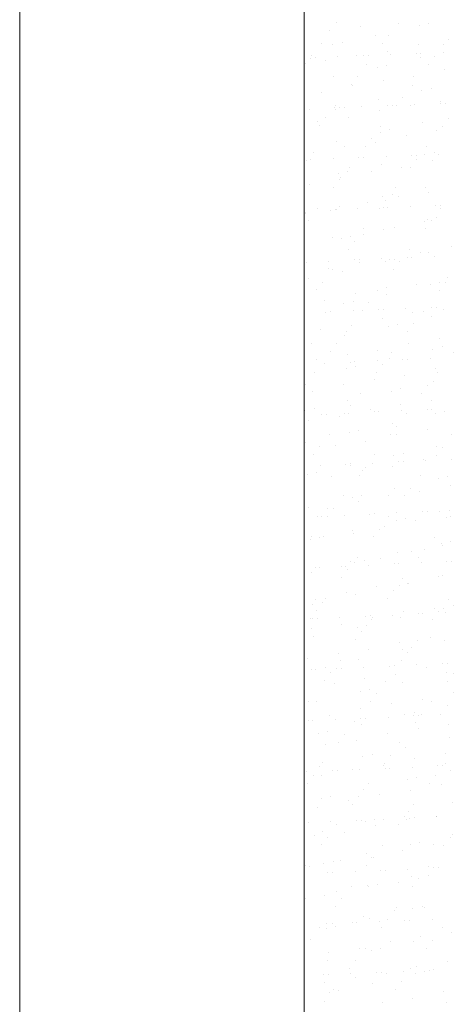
# Model space of a CAD drawing. Header units: millimetres. Extents: x -2274 to 12297, y -16157 to 26321.
# Tile 175 of 256: x -2181 to -2123, y -537 to -405. Entities that reach past the tile are written whole.
import ezdxf

# ---------------------------------------------------------------- set-up
doc = ezdxf.new("R2010")
doc.units = ezdxf.units.MM
doc.layers.add('-ŚCIANY NOŚNE', color=4, linetype='Continuous', lineweight=53)
doc.layers.add('KRESKOWANIE', color=8, linetype='Continuous')

msp = doc.modelspace()

# ---------------------------------------------------------------- linework, layer by layer
at = {"layer": '-ŚCIANY NOŚNE', "color": 253, "lineweight": 13}
for p, q in [((-2181, 301), (-2181, -797)), ((-2143, -274), (-2143, -624)), ((-2143, -624), (-2143, -274))]:
    msp.add_line(p, q, dxfattribs=at)
at = {"layer": 'KRESKOWANIE', "color": 253, "linetype": 'Continuous', "lineweight": 13}
for p, q in [((-2138.61, -405.9), (-2138.61, -405.9)), ((-2135.48, -406.38), (-2135.48, -406.38)), ((-2130.44, -405.97), (-2130.44, -405.97)), ((-2127.62, -406.23), (-2127.62, -406.23)), ((-2126.38, -405.95), (-2126.38, -405.95)), ((-2139.55, -406.86), (-2139.55, -406.86)), ((-2133.45, -407.52), (-2133.45, -407.52)), ((-2131.71, -407.62), (-2131.71, -407.62)), ((-2140.73, -408.66), (-2140.73, -408.66)), ((-2139.16, -408.78), (-2139.16, -408.78)), ((-2137.92, -408.51), (-2137.92, -408.51)), ((-2132.52, -408.68), (-2132.52, -408.68)), ((-2127.77, -408.79), (-2127.77, -408.79)), ((-2124.35, -408.74), (-2124.35, -408.74)), ((-2123.65, -408.05), (-2123.65, -408.05)), ((-2142, -410.31), (-2142, -410.31)), ((-2138.52, -410.43), (-2138.52, -410.43)), ((-2135.98, -410.21), (-2135.98, -410.21)), ((-2135.09, -410.28), (-2135.09, -410.28)), ((-2134.46, -410.25), (-2134.46, -410.25)), ((-2131.9, -409.72), (-2131.9, -409.72)), ((-2131.46, -410.12), (-2131.46, -410.12)), ((-2128.04, -409.97), (-2128.04, -409.97)), ((-2127.4, -409.95), (-2127.4, -409.95)), ((-2125.62, -410.39), (-2125.62, -410.39)), ((-2124.41, -409.82), (-2124.41, -409.82)), ((-2142.81, -411.37), (-2142.81, -411.37)), ((-2142.15, -410.59), (-2142.15, -410.59)), ((-2141.51, -410.56), (-2141.51, -410.56)), ((-2140.09, -410.95), (-2140.09, -410.95)), ((-2134.64, -411.44), (-2134.64, -411.44)), ((-2131.97, -411.55), (-2131.97, -411.55)), ((-2127.5, -410.56), (-2127.5, -410.56)), ((-2126.43, -411.45), (-2126.43, -411.45)), ((-2133.21, -411.83), (-2133.21, -411.83)), ((-2128.33, -413.07), (-2128.33, -413.07)), ((-2124.19, -412.14), (-2124.19, -412.14)), ((-2139.04, -413.12), (-2139.04, -413.12)), ((-2136.72, -414.15), (-2136.72, -414.15)), ((-2136.52, -414.3), (-2136.52, -414.3)), ((-2135.91, -413.09), (-2135.91, -413.09)), ((-2132.41, -413.55), (-2132.41, -413.55)), ((-2128.55, -414.21), (-2128.55, -414.21)), ((-2140.66, -415.23), (-2140.66, -415.23)), ((-2127.26, -414.88), (-2127.26, -414.88)), ((-2126.02, -414.6), (-2126.02, -414.6)), ((-2138.84, -416.91), (-2138.84, -416.91)), ((-2133.09, -416.17), (-2133.09, -416.17)), ((-2131.86, -416.95), (-2131.86, -416.95)), ((-2131.23, -416.92), (-2131.23, -416.92)), ((-2130.63, -416.92), (-2130.63, -416.92)), ((-2129.82, -415.87), (-2129.82, -415.87)), ((-2128.83, -416.9), (-2128.83, -416.9)), ((-2128.23, -416.79), (-2128.23, -416.79)), ((-2124.81, -416.64), (-2124.81, -416.64)), ((-2124.76, -416.42), (-2124.76, -416.42)), ((-2124.17, -416.61), (-2124.17, -416.61)), ((-2142.34, -417.41), (-2142.34, -417.41)), ((-2138.91, -417.26), (-2138.91, -417.26)), ((-2138.79, -417.43), (-2138.79, -417.43)), ((-2138.28, -417.23), (-2138.28, -417.23)), ((-2137.55, -417.16), (-2137.55, -417.16)), ((-2135.29, -417.1), (-2135.29, -417.1)), ((-2132.95, -417.64), (-2132.95, -417.64)), ((-2141.16, -419.06), (-2141.16, -419.06)), ((-2140.92, -419.62), (-2140.92, -419.62)), ((-2140.11, -418.56), (-2140.11, -418.56)), ((-2137.08, -418.58), (-2137.08, -418.58)), ((-2127.14, -419.21), (-2127.14, -419.21)), ((-2123.73, -418.64), (-2123.73, -418.64)), ((-2132.84, -420.48), (-2132.84, -420.48)), ((-2132.75, -419.68), (-2132.75, -419.68)), ((-2131.6, -420.2), (-2131.6, -420.2)), ((-2125.26, -420.25), (-2125.26, -420.25)), ((-2124.54, -419.7), (-2124.54, -419.7)), ((-2138.67, -421.77), (-2138.67, -421.77)), ((-2134.02, -421.34), (-2134.02, -421.34)), ((-2133.51, -421.93), (-2133.51, -421.93)), ((-2129.37, -420.99), (-2129.37, -420.99)), ((-2141.7, -423.15), (-2141.7, -423.15)), ((-2137.59, -422.41), (-2137.59, -422.41)), ((-2134.83, -422.39), (-2134.83, -422.39)), ((-2127.99, -423.59), (-2127.99, -423.59)), ((-2126.89, -423.53), (-2126.89, -423.53)), ((-2126.66, -422.46), (-2126.66, -422.46)), ((-2125.65, -423.25), (-2125.65, -423.25)), ((-2125, -423.46), (-2125, -423.46)), ((-2142.74, -424.23), (-2142.74, -424.23)), ((-2142.1, -424.2), (-2142.1, -424.2)), ((-2139.11, -424.07), (-2139.11, -424.07)), ((-2135.68, -423.92), (-2135.68, -423.92)), ((-2135.05, -423.9), (-2135.05, -423.9)), ((-2132.72, -424.82), (-2132.72, -424.82)), ((-2132.05, -423.77), (-2132.05, -423.77)), ((-2128.63, -423.62), (-2128.63, -423.62)), ((-2127.93, -424.11), (-2127.93, -424.11)), ((-2125.8, -424.34), (-2125.8, -424.34)), ((-2138.43, -426.08), (-2138.43, -426.08)), ((-2137.19, -425.81), (-2137.19, -425.81)), ((-2136.95, -425.16), (-2136.95, -425.16)), ((-2134.01, -425.75), (-2134.01, -425.75)), ((-2129.94, -425.27), (-2129.94, -425.27)), ((-2128.74, -425.17), (-2128.74, -425.17)), ((-2142.26, -427.43), (-2142.26, -427.43)), ((-2138.22, -426.81), (-2138.22, -426.81)), ((-2138.13, -426.5), (-2138.13, -426.5)), ((-2139.03, -427.87), (-2139.03, -427.87)), ((-2131.24, -428.85), (-2131.24, -428.85)), ((-2130.86, -427.93), (-2130.86, -427.93)), ((-2126.77, -427.86), (-2126.77, -427.86)), ((-2126.36, -428.62), (-2126.36, -428.62)), ((-2134.55, -429.85), (-2134.55, -429.85)), ((-2132.48, -429.13), (-2132.48, -429.13)), ((-2132.13, -429.58), (-2132.13, -429.58)), ((-2130.44, -429.1), (-2130.44, -429.1)), ((-2142.93, -431.05), (-2142.93, -431.05)), ((-2142.77, -431.26), (-2142.77, -431.26)), ((-2142.77, -431.41), (-2142.77, -431.41)), ((-2141.15, -430.63), (-2141.15, -430.63)), ((-2139.51, -430.9), (-2139.51, -430.9)), ((-2138.87, -430.87), (-2138.87, -430.87)), ((-2138.69, -430.78), (-2138.69, -430.78)), ((-2138.31, -430.42), (-2138.31, -430.42)), ((-2135.88, -430.74), (-2135.88, -430.74)), ((-2132.94, -430.64), (-2132.94, -430.64)), ((-2132.45, -430.59), (-2132.45, -430.59)), ((-2131.82, -430.56), (-2131.82, -430.56)), ((-2128.82, -430.43), (-2128.82, -430.43)), ((-2125.4, -430.28), (-2125.4, -430.28)), ((-2124.77, -430.71), (-2124.77, -430.71)), ((-2124.76, -430.26), (-2124.76, -430.26)), ((-2142.41, -432.28), (-2142.41, -432.28)), ((-2126.87, -432.45), (-2126.87, -432.45)), ((-2126.53, -432.18), (-2126.53, -432.18)), ((-2126.04, -432.36), (-2126.04, -432.36)), ((-2125.29, -431.9), (-2125.29, -431.9)), ((-2135.06, -433.4), (-2135.06, -433.4)), ((-2132.36, -433.47), (-2132.36, -433.47)), ((-2130.98, -433.19), (-2130.98, -433.19)), ((-2126.85, -433.42), (-2126.85, -433.42)), ((-2139.19, -434.61), (-2139.19, -434.61)), ((-2138.06, -434.73), (-2138.06, -434.73)), ((-2136.82, -434.46), (-2136.82, -434.46)), ((-2136.33, -435.05), (-2136.33, -435.05)), ((-2135.12, -434.13), (-2135.12, -434.13)), ((-2137.14, -436.11), (-2137.14, -436.11)), ((-2128.97, -436.18), (-2128.97, -436.18)), ((-2127.4, -436.54), (-2127.4, -436.54)), ((-2126.41, -436.52), (-2126.41, -436.52)), ((-2123.29, -435.8), (-2123.29, -435.8)), ((-2142.69, -437.85), (-2142.69, -437.85)), ((-2139.7, -437.72), (-2139.7, -437.72)), ((-2136.27, -437.57), (-2136.27, -437.57)), ((-2135.64, -437.54), (-2135.64, -437.54)), ((-2135.62, -437.95), (-2135.62, -437.95)), ((-2132.65, -437.41), (-2132.65, -437.41)), ((-2132.11, -437.78), (-2132.11, -437.78)), ((-2131.54, -437.47), (-2131.54, -437.47)), ((-2130.87, -437.5), (-2130.87, -437.5)), ((-2130.24, -437.83), (-2130.24, -437.83)), ((-2129.22, -437.26), (-2129.22, -437.26)), ((-2128.59, -437.23), (-2128.59, -437.23)), ((-2125.59, -437.1), (-2125.59, -437.1)), ((-2139.73, -438.7), (-2139.73, -438.7)), ((-2139.26, -438.87), (-2139.26, -438.87)), ((-2137.94, -439.07), (-2137.94, -439.07)), ((-2131.05, -438.89), (-2131.05, -438.89)), ((-2142.4, -440.06), (-2142.4, -440.06)), ((-2140.52, -440.53), (-2140.52, -440.53)), ((-2124.92, -440.55), (-2124.92, -440.55)), ((-2124.15, -440.61), (-2124.15, -440.61)), ((-2123.83, -439.89), (-2123.83, -439.89)), ((-2141.34, -441.58), (-2141.34, -441.58)), ((-2133.17, -441.65), (-2133.17, -441.65)), ((-2132.05, -441.3), (-2132.05, -441.3)), ((-2127.97, -440.82), (-2127.97, -440.82)), ((-2126.16, -440.83), (-2126.16, -440.83)), ((-2124.96, -441.67), (-2124.96, -441.67)), ((-2140.3, -442.98), (-2140.3, -442.98)), ((-2136.46, -443.11), (-2136.46, -443.11)), ((-2136.16, -442.05), (-2136.16, -442.05)), ((-2134.44, -443.3), (-2134.44, -443.3)), ((-2131.99, -442.12), (-2131.99, -442.12)), ((-2140.1, -444.54), (-2140.1, -444.54)), ((-2139.46, -444.52), (-2139.46, -444.52)), ((-2137.7, -443.38), (-2137.7, -443.38)), ((-2136.47, -444.38), (-2136.47, -444.38)), ((-2135.25, -444.36), (-2135.25, -444.36)), ((-2133.04, -444.24), (-2133.04, -444.24)), ((-2132.41, -444.21), (-2132.41, -444.21)), ((-2129.41, -444.08), (-2129.41, -444.08)), ((-2127.08, -444.43), (-2127.08, -444.43)), ((-2125.99, -443.93), (-2125.99, -443.93)), ((-2125.35, -443.9), (-2125.35, -443.9)), ((-2124.39, -444.17), (-2124.39, -444.17)), ((-2132.58, -445.39), (-2132.58, -445.39)), ((-2128.47, -444.65), (-2128.47, -444.65)), ((-2126.04, -445.17), (-2126.04, -445.17)), ((-2140.8, -446.81), (-2140.8, -446.81)), ((-2137.37, -447.12), (-2137.37, -447.12)), ((-2136.72, -446.33), (-2136.72, -446.33)), ((-2131.75, -446.43), (-2131.75, -446.43)), ((-2130.51, -446.15), (-2130.51, -446.15)), ((-2129.16, -447.14), (-2129.16, -447.14)), ((-2128.35, -446.08), (-2128.35, -446.08)), ((-2137.58, -447.72), (-2137.58, -447.72)), ((-2124.9, -448), (-2124.9, -448)), ((-2142.04, -448.71), (-2142.04, -448.71)), ((-2139.45, -449.83), (-2139.45, -449.83)), ((-2138.63, -448.77), (-2138.63, -448.77)), ((-2133.15, -449.68), (-2133.15, -449.68)), ((-2131.28, -449.9), (-2131.28, -449.9)), ((-2129.01, -448.74), (-2129.01, -448.74)), ((-2125.8, -449.48), (-2125.8, -449.48)), ((-2124.56, -449.2), (-2124.56, -449.2)), ((-2141.34, -450.9), (-2141.34, -450.9)), ((-2137.23, -450.16), (-2137.23, -450.16)), ((-2136.87, -451.21), (-2136.87, -451.21)), ((-2136.23, -451.18), (-2136.23, -451.18)), ((-2133.24, -451.05), (-2133.24, -451.05)), ((-2131.63, -450.77), (-2131.63, -450.77)), ((-2129.81, -450.9), (-2129.81, -450.9)), ((-2129.18, -450.87), (-2129.18, -450.87)), ((-2126.18, -450.74), (-2126.18, -450.74)), ((-2123.07, -449.91), (-2123.07, -449.91)), ((-2140.29, -451.36), (-2140.29, -451.36)), ((-2137.33, -452.03), (-2137.33, -452.03)), ((-2136.09, -451.76), (-2136.09, -451.76)), ((-2132.55, -451.55), (-2132.55, -451.55)), ((-2125.44, -452.09), (-2125.44, -452.09)), ((-2141.56, -452.59), (-2141.56, -452.59)), ((-2133.65, -453.5), (-2133.65, -453.5)), ((-2133.36, -452.61), (-2133.36, -452.61)), ((-2129.57, -453.02), (-2129.57, -453.02)), ((-2125.68, -453.82), (-2125.68, -453.82)), ((-2125.19, -452.67), (-2125.19, -452.67)), ((-2142.83, -454.24), (-2142.83, -454.24)), ((-2137.76, -454.25), (-2137.76, -454.25)), ((-2131.38, -455.08), (-2131.38, -455.08)), ((-2130.14, -454.81), (-2130.14, -454.81)), ((-2126.46, -454.33), (-2126.46, -454.33)), ((-2141.9, -455.18), (-2141.9, -455.18)), ((-2137.21, -456.37), (-2137.21, -456.37)), ((-2135.48, -455.37), (-2135.48, -455.37)), ((-2127.27, -455.38), (-2127.27, -455.38)), ((-2126, -456.37), (-2126, -456.37)), ((-2142.91, -457.64), (-2142.91, -457.64)), ((-2141.67, -457.36), (-2141.67, -457.36)), ((-2136.74, -457.02), (-2136.74, -457.02)), ((-2134.19, -457.6), (-2134.19, -457.6)), ((-2130.08, -456.85), (-2130.08, -456.85)), ((-2130, -457.72), (-2130, -457.72)), ((-2126.58, -457.57), (-2126.58, -457.57)), ((-2125.94, -457.54), (-2125.94, -457.54)), ((-2142.41, -459.01), (-2142.41, -459.01)), ((-2140.69, -458.19), (-2140.69, -458.19)), ((-2140.05, -458.16), (-2140.05, -458.16)), ((-2138.33, -458.53), (-2138.33, -458.53)), ((-2137.56, -458.08), (-2137.56, -458.08)), ((-2137.06, -458.03), (-2137.06, -458.03)), ((-2133.63, -457.88), (-2133.63, -457.88)), ((-2133, -457.85), (-2133, -457.85)), ((-2129.39, -458.14), (-2129.39, -458.14)), ((-2125.43, -458.13), (-2125.43, -458.13)), ((-2124.19, -457.85), (-2124.19, -457.85)), ((-2135.73, -460.41), (-2135.73, -460.41)), ((-2131.26, -459.42), (-2131.26, -459.42)), ((-2130.66, -459.8), (-2130.66, -459.8)), ((-2126.5, -460.2), (-2126.5, -460.2)), ((-2139.67, -460.84), (-2139.67, -460.84)), ((-2136.97, -460.68), (-2136.97, -460.68)), ((-2131.47, -460.85), (-2131.47, -460.85)), ((-2130.62, -460.94), (-2130.62, -460.94)), ((-2123.3, -460.92), (-2123.3, -460.92)), ((-2142.79, -461.98), (-2142.79, -461.98)), ((-2140.94, -462.49), (-2140.94, -462.49)), ((-2138.83, -462.36), (-2138.83, -462.36)), ((-2134.75, -461.88), (-2134.75, -461.88)), ((-2125.31, -462.47), (-2125.31, -462.47)), ((-2124.57, -462.57), (-2124.57, -462.57)), ((-2142.94, -463.1), (-2142.94, -463.1)), ((-2141.75, -463.55), (-2141.75, -463.55)), ((-2133.59, -463.62), (-2133.59, -463.62)), ((-2131.02, -463.73), (-2131.02, -463.73)), ((-2129.78, -463.46), (-2129.78, -463.46)), ((-2127.04, -464.29), (-2127.04, -464.29)), ((-2125.38, -463.63), (-2125.38, -463.63)), ((-2123.35, -464.24), (-2123.35, -464.24)), ((-2140.88, -465), (-2140.88, -465)), ((-2137.46, -464.85), (-2137.46, -464.85)), ((-2136.85, -465.02), (-2136.85, -465.02)), ((-2136.82, -464.83), (-2136.82, -464.83)), ((-2134.85, -465.27), (-2134.85, -465.27)), ((-2133.83, -464.7), (-2133.83, -464.7)), ((-2131.18, -465.22), (-2131.18, -465.22)), ((-2130.4, -464.55), (-2130.4, -464.55)), ((-2129.77, -464.52), (-2129.77, -464.52)), ((-2126.77, -464.39), (-2126.77, -464.39)), ((-2142.55, -466.29), (-2142.55, -466.29)), ((-2141.31, -466.01), (-2141.31, -466.01)), ((-2139.37, -466.45), (-2139.37, -466.45)), ((-2135.67, -466.33), (-2135.67, -466.33)), ((-2135.26, -465.7), (-2135.26, -465.7)), ((-2127.5, -466.39), (-2127.5, -466.39)), ((-2125.07, -466.78), (-2125.07, -466.78)), ((-2123.83, -466.5), (-2123.83, -466.5)), ((-2130.9, -468.07), (-2130.9, -468.07)), ((-2128.77, -468.04), (-2128.77, -468.04)), ((-2123.47, -467.64), (-2123.47, -467.64)), ((-2137.78, -469.09), (-2137.78, -469.09)), ((-2136.6, -469.33), (-2136.6, -469.33)), ((-2135.36, -469.06), (-2135.36, -469.06)), ((-2131.68, -469.05), (-2131.68, -469.05)), ((-2129.58, -469.1), (-2129.58, -469.1)), ((-2127.61, -468.57), (-2127.61, -468.57)), ((-2142.43, -470.63), (-2142.43, -470.63)), ((-2139.93, -470.73), (-2139.93, -470.73)), ((-2139.05, -470.74), (-2139.05, -470.74)), ((-2135.8, -469.8), (-2135.8, -469.8)), ((-2141.28, -471.83), (-2141.28, -471.83)), ((-2140.64, -471.8), (-2140.64, -471.8)), ((-2139.86, -471.8), (-2139.86, -471.8)), ((-2137.65, -471.67), (-2137.65, -471.67)), ((-2134.22, -471.52), (-2134.22, -471.52)), ((-2133.59, -471.49), (-2133.59, -471.49)), ((-2131.7, -471.86), (-2131.7, -471.86)), ((-2130.6, -471.36), (-2130.6, -471.36)), ((-2129.41, -472.11), (-2129.41, -472.11)), ((-2127.17, -471.21), (-2127.17, -471.21)), ((-2126.54, -471.19), (-2126.54, -471.19)), ((-2124.95, -471.12), (-2124.95, -471.12)), ((-2124.03, -471.92), (-2124.03, -471.92)), ((-2123.54, -471.05), (-2123.54, -471.05)), ((-2123.49, -471.88), (-2123.49, -471.88)), ((-2132.96, -473.52), (-2132.96, -473.52)), ((-2132.22, -473.14), (-2132.22, -473.14)), ((-2130.65, -472.38), (-2130.65, -472.38)), ((-2128.11, -472.4), (-2128.11, -472.4)), ((-2141.98, -474.56), (-2141.98, -474.56)), ((-2140.94, -474.66), (-2140.94, -474.66)), ((-2140.44, -474.56), (-2140.44, -474.56)), ((-2136.48, -473.67), (-2136.48, -473.67)), ((-2136.36, -474.08), (-2136.36, -474.08)), ((-2133.78, -474.57), (-2133.78, -474.57)), ((-2125.61, -474.64), (-2125.61, -474.64)), ((-2142.18, -474.94), (-2142.18, -474.94)), ((-2124.7, -475.43), (-2124.7, -475.43)), ((-2124.54, -475.75), (-2124.54, -475.75)), ((-2123.46, -475.15), (-2123.46, -475.15)), ((-2135.89, -477.33), (-2135.89, -477.33)), ((-2132.79, -477.42), (-2132.79, -477.42)), ((-2130.53, -476.72), (-2130.53, -476.72)), ((-2128.65, -476.49), (-2128.65, -476.49)), ((-2127.69, -477.35), (-2127.69, -477.35)), ((-2126.88, -476.29), (-2126.88, -476.29)), ((-2141.47, -478.65), (-2141.47, -478.65)), ((-2140.98, -478.65), (-2140.98, -478.65)), ((-2138.05, -478.5), (-2138.05, -478.5)), ((-2137.41, -478.47), (-2137.41, -478.47)), ((-2136.86, -477.91), (-2136.86, -477.91)), ((-2136.24, -477.98), (-2136.24, -477.98)), ((-2135, -477.71), (-2135, -477.71)), ((-2134.42, -478.34), (-2134.42, -478.34)), ((-2130.99, -478.19), (-2130.99, -478.19)), ((-2130.36, -478.16), (-2130.36, -478.16)), ((-2127.36, -478.03), (-2127.36, -478.03)), ((-2123.94, -477.88), (-2123.94, -477.88)), ((-2123.3, -477.85), (-2123.3, -477.85)), ((-2142.06, -479.28), (-2142.06, -479.28)), ((-2137.97, -480.04), (-2137.97, -480.04)), ((-2137.16, -478.99), (-2137.16, -478.99)), ((-2129.81, -480.11), (-2129.81, -480.11)), ((-2125.08, -479.84), (-2125.08, -479.84)), ((-2124.58, -479.77), (-2124.58, -479.77)), ((-2133.29, -481.25), (-2133.29, -481.25)), ((-2130.29, -481.03), (-2130.29, -481.03)), ((-2129.21, -480.77), (-2129.21, -480.77)), ((-2129.05, -480.76), (-2129.05, -480.76)), ((-2137.4, -482), (-2137.4, -482)), ((-2136.12, -482.32), (-2136.12, -482.32)), ((-2131.07, -481.76), (-2131.07, -481.76)), ((-2141.82, -483.59), (-2141.82, -483.59)), ((-2141.54, -482.93), (-2141.54, -482.93)), ((-2140.58, -483.31), (-2140.58, -483.31)), ((-2140.09, -482.8), (-2140.09, -482.8)), ((-2131.89, -482.82), (-2131.89, -482.82)), ((-2124.34, -484.08), (-2124.34, -484.08)), ((-2123.72, -482.89), (-2123.72, -482.89)), ((-2123.1, -483.8), (-2123.1, -483.8)), ((-2141.36, -484.46), (-2141.36, -484.46)), ((-2138.24, -485.31), (-2138.24, -485.31)), ((-2134.82, -485.16), (-2134.82, -485.16)), ((-2134.18, -485.14), (-2134.18, -485.14)), ((-2133.83, -485.34), (-2133.83, -485.34)), ((-2131.19, -485.01), (-2131.19, -485.01)), ((-2130.17, -485.37), (-2130.17, -485.37)), ((-2129.72, -484.6), (-2129.72, -484.6)), ((-2127.76, -484.86), (-2127.76, -484.86)), ((-2127.13, -484.83), (-2127.13, -484.83)), ((-2125.64, -484.12), (-2125.64, -484.12)), ((-2124.99, -484.54), (-2124.99, -484.54)), ((-2124.13, -484.7), (-2124.13, -484.7)), ((-2142.17, -485.52), (-2142.17, -485.52)), ((-2141.87, -485.47), (-2141.87, -485.47)), ((-2141.24, -485.44), (-2141.24, -485.44)), ((-2137.97, -486.28), (-2137.97, -486.28)), ((-2135.87, -486.63), (-2135.87, -486.63)), ((-2134.63, -486.36), (-2134.63, -486.36)), ((-2134, -485.58), (-2134, -485.58)), ((-2125.8, -485.6), (-2125.8, -485.6)), ((-2142.04, -486.76), (-2142.04, -486.76)), ((-2141.7, -487.93), (-2141.7, -487.93)), ((-2135.27, -487.23), (-2135.27, -487.23)), ((-2126.14, -487.95), (-2126.14, -487.95)), ((-2136.08, -488.29), (-2136.08, -488.29)), ((-2130.26, -488.69), (-2130.26, -488.69)), ((-2127.92, -488.36), (-2127.92, -488.36)), ((-2124.22, -488.42), (-2124.22, -488.42)), ((-2138.47, -490.11), (-2138.47, -490.11)), ((-2134.39, -489.63), (-2134.39, -489.63)), ((-2129.92, -489.68), (-2129.92, -489.68)), ((-2129.18, -490.01), (-2129.18, -490.01)), ((-2128.68, -489.41), (-2128.68, -489.41)), ((-2142.58, -490.85), (-2142.58, -490.85)), ((-2140.21, -491.96), (-2140.21, -491.96)), ((-2138.2, -491.05), (-2138.2, -491.05)), ((-2135.75, -490.97), (-2135.75, -490.97)), ((-2135.01, -491.98), (-2135.01, -491.98)), ((-2131.58, -491.83), (-2131.58, -491.83)), ((-2130.95, -491.8), (-2130.95, -491.8)), ((-2130, -491.07), (-2130, -491.07)), ((-2127.96, -491.67), (-2127.96, -491.67)), ((-2124.53, -491.52), (-2124.53, -491.52)), ((-2123.9, -491.5), (-2123.9, -491.5)), ((-2142.06, -492.29), (-2142.06, -492.29)), ((-2141.45, -492.24), (-2141.45, -492.24)), ((-2139.47, -492.7), (-2139.47, -492.7)), ((-2138.64, -492.14), (-2138.64, -492.14)), ((-2138, -492.11), (-2138, -492.11)), ((-2130.82, -492.97), (-2130.82, -492.97)), ((-2126.68, -492.04), (-2126.68, -492.04)), ((-2123.97, -492.73), (-2123.97, -492.73)), ((-2123.1, -492.79), (-2123.1, -492.79)), ((-2140.28, -493.76), (-2140.28, -493.76)), ((-2139.01, -494.2), (-2139.01, -494.2)), ((-2134.9, -493.45), (-2134.9, -493.45)), ((-2132.11, -493.83), (-2132.11, -493.83)), ((-2129.8, -494.02), (-2129.8, -494.02)), ((-2123.91, -493.84), (-2123.91, -493.84)), ((-2135.51, -495.28), (-2135.51, -495.28)), ((-2134.27, -495.01), (-2134.27, -495.01)), ((-2133.38, -495.48), (-2133.38, -495.48)), ((-2123.11, -495.39), (-2123.11, -495.39)), ((-2142.4, -496.52), (-2142.4, -496.52)), ((-2141.33, -496.58), (-2141.33, -496.58)), ((-2134.19, -496.54), (-2134.19, -496.54)), ((-2131.32, -496.8), (-2131.32, -496.8)), ((-2127.25, -496.32), (-2127.25, -496.32)), ((-2126.03, -496.6), (-2126.03, -496.6)), ((-2123.85, -497.07), (-2123.85, -497.07)), ((-2139.57, -498.48), (-2139.57, -498.48)), ((-2135.44, -497.55), (-2135.44, -497.55)), ((-2129.56, -498.33), (-2129.56, -498.33)), ((-2128.35, -498.5), (-2128.35, -498.5)), ((-2128.32, -498.06), (-2128.32, -498.06)), ((-2127.72, -498.47), (-2127.72, -498.47)), ((-2127.29, -498.26), (-2127.29, -498.26)), ((-2124.72, -498.34), (-2124.72, -498.34)), ((-2142.46, -499.12), (-2142.46, -499.12)), ((-2141.83, -499.09), (-2141.83, -499.09)), ((-2138.83, -498.96), (-2138.83, -498.96)), ((-2136.31, -499.3), (-2136.31, -499.3)), ((-2135.41, -498.81), (-2135.41, -498.81)), ((-2135.38, -499.62), (-2135.38, -499.62)), ((-2134.77, -498.78), (-2134.77, -498.78)), ((-2131.78, -498.65), (-2131.78, -498.65)), ((-2128.11, -499.32), (-2128.11, -499.32)), ((-2123.67, -499.67), (-2123.67, -499.67)), ((-2141.09, -500.89), (-2141.09, -500.89)), ((-2139.85, -500.61), (-2139.85, -500.61)), ((-2137.58, -500.95), (-2137.58, -500.95)), ((-2131.86, -500.89), (-2131.86, -500.89)), ((-2127.75, -500.15), (-2127.75, -500.15)), ((-2140.08, -502.31), (-2140.08, -502.31)), ((-2138.39, -502.01), (-2138.39, -502.01)), ((-2136, -501.83), (-2136, -501.83)), ((-2130.22, -502.08), (-2130.22, -502.08)), ((-2123.61, -501.38), (-2123.61, -501.38)), ((-2133.9, -503.66), (-2133.9, -503.66)), ((-2131.49, -503.73), (-2131.49, -503.73)), ((-2129.44, -502.67), (-2129.44, -502.67)), ((-2124.18, -503.5), (-2124.18, -503.5)), ((-2140.51, -504.77), (-2140.51, -504.77)), ((-2135.14, -503.93), (-2135.14, -503.93)), ((-2132.3, -504.79), (-2132.3, -504.79)), ((-2128.29, -504.24), (-2128.29, -504.24)), ((-2124.49, -505.14), (-2124.49, -505.14)), ((-2124.14, -504.85), (-2124.14, -504.85)), ((-2142.66, -505.93), (-2142.66, -505.93)), ((-2141.78, -506.42), (-2141.78, -506.42)), ((-2140.97, -505.23), (-2140.97, -505.23)), ((-2140.62, -506.4), (-2140.62, -506.4)), ((-2139.23, -505.78), (-2139.23, -505.78)), ((-2138.6, -505.75), (-2138.6, -505.75)), ((-2136.5, -505.65), (-2136.5, -505.65)), ((-2135.6, -505.62), (-2135.6, -505.62)), ((-2132.43, -505.17), (-2132.43, -505.17)), ((-2132.18, -505.47), (-2132.18, -505.47)), ((-2131.54, -505.45), (-2131.54, -505.45)), ((-2128.55, -505.32), (-2128.55, -505.32)), ((-2125.12, -505.17), (-2125.12, -505.17)), ((-2123.49, -505.72), (-2123.49, -505.72)), ((-2142.59, -507.48), (-2142.59, -507.48)), ((-2134.42, -507.55), (-2134.42, -507.55)), ((-2129.19, -506.98), (-2129.19, -506.98)), ((-2127.95, -506.71), (-2127.95, -506.71)), ((-2126.22, -507.56), (-2126.22, -507.56)), ((-2125.4, -506.5), (-2125.4, -506.5)), ((-2124.71, -507.59), (-2124.71, -507.59)), ((-2135.02, -508.27), (-2135.02, -508.27)), ((-2132.93, -509), (-2132.93, -509)), ((-2128.85, -508.52), (-2128.85, -508.52)), ((-2140.72, -509.54), (-2140.72, -509.54)), ((-2139.48, -509.26), (-2139.48, -509.26)), ((-2137.04, -509.75), (-2137.04, -509.75)), ((-2136.5, -510.26), (-2136.5, -510.26)), ((-2135.69, -509.2), (-2135.69, -509.2)), ((-2128.33, -510.32), (-2128.33, -510.32)), ((-2123.24, -510.03), (-2123.24, -510.03)), ((-2141.18, -510.68), (-2141.18, -510.68)), ((-2129.07, -511.32), (-2129.07, -511.32)), ((-2142.42, -512.73), (-2142.42, -512.73)), ((-2139.42, -512.6), (-2139.42, -512.6)), ((-2138.62, -513.02), (-2138.62, -513.02)), ((-2136, -512.45), (-2136, -512.45)), ((-2135.36, -512.42), (-2135.36, -512.42)), ((-2134.78, -512.59), (-2134.78, -512.59)), ((-2133.54, -512.31), (-2133.54, -512.31)), ((-2132.37, -512.29), (-2132.37, -512.29)), ((-2130.41, -513.03), (-2130.41, -513.03)), ((-2129.6, -511.98), (-2129.6, -511.98)), ((-2129.36, -512.35), (-2129.36, -512.35)), ((-2128.94, -512.14), (-2128.94, -512.14)), ((-2128.31, -512.11), (-2128.31, -512.11)), ((-2125.31, -511.98), (-2125.31, -511.98)), ((-2125.28, -511.87), (-2125.28, -511.87)), ((-2140.6, -513.88), (-2140.6, -513.88)), ((-2137.61, -514.03), (-2137.61, -514.03)), ((-2133.47, -513.09), (-2133.47, -513.09)), ((-2123.12, -514.37), (-2123.12, -514.37)), ((-2141.68, -514.51), (-2141.68, -514.51)), ((-2139.89, -514.67), (-2139.89, -514.67)), ((-2128.83, -515.63), (-2128.83, -515.63)), ((-2127.59, -515.36), (-2127.59, -515.36)), ((-2123.51, -514.75), (-2123.51, -514.75)), ((-2140.7, -515.73), (-2140.7, -515.73)), ((-2134.65, -516.92), (-2134.65, -516.92)), ((-2132.53, -515.79), (-2132.53, -515.79)), ((-2129.89, -516.44), (-2129.89, -516.44)), ((-2125.78, -515.7), (-2125.78, -515.7)), ((-2124.33, -515.81), (-2124.33, -515.81)), ((-2140.36, -518.19), (-2140.36, -518.19)), ((-2139.12, -517.91), (-2139.12, -517.91)), ((-2138.11, -517.86), (-2138.11, -517.86)), ((-2134.03, -517.38), (-2134.03, -517.38)), ((-2133.8, -517.45), (-2133.8, -517.45)), ((-2142.82, -518.49), (-2142.82, -518.49)), ((-2142.22, -518.6), (-2142.22, -518.6)), ((-2139.82, -519.43), (-2139.82, -519.43)), ((-2139.19, -519.4), (-2139.19, -519.4)), ((-2136.19, -519.27), (-2136.19, -519.27)), ((-2134.61, -518.5), (-2134.61, -518.5)), ((-2132.77, -519.12), (-2132.77, -519.12)), ((-2132.13, -519.09), (-2132.13, -519.09)), ((-2129.14, -518.96), (-2129.14, -518.96)), ((-2126.44, -518.57), (-2126.44, -518.57)), ((-2125.71, -518.81), (-2125.71, -518.81)), ((-2125.08, -518.78), (-2125.08, -518.78)), ((-2130.46, -520.72), (-2130.46, -520.72)), ((-2128.71, -519.97), (-2128.71, -519.97)), ((-2127.71, -520.22), (-2127.71, -520.22)), ((-2126.32, -519.79), (-2126.32, -519.79)), ((-2138.65, -521.95), (-2138.65, -521.95)), ((-2136.73, -521.27), (-2136.73, -521.27)), ((-2134.54, -521.2), (-2134.54, -521.2)), ((-2134.41, -521.24), (-2134.41, -521.24)), ((-2133.17, -520.96), (-2133.17, -520.96)), ((-2128.52, -521.28), (-2128.52, -521.28)), ((-2142.79, -522.88), (-2142.79, -522.88)), ((-2140.24, -522.53), (-2140.24, -522.53)), ((-2138, -522.92), (-2138, -522.92)), ((-2138.81, -523.98), (-2138.81, -523.98)), ((-2130.96, -524.55), (-2130.96, -524.55)), ((-2130.64, -524.04), (-2130.64, -524.04)), ((-2128.46, -524.28), (-2128.46, -524.28)), ((-2127.22, -524.01), (-2127.22, -524.01)), ((-2126.88, -524.07), (-2126.88, -524.07)), ((-2136.59, -526.09), (-2136.59, -526.09)), ((-2135.95, -526.07), (-2135.95, -526.07)), ((-2135.07, -525.3), (-2135.07, -525.3)), ((-2134.29, -525.57), (-2134.29, -525.57)), ((-2132.96, -525.93), (-2132.96, -525.93)), ((-2131.91, -525.69), (-2131.91, -525.69)), ((-2129.53, -525.79), (-2129.53, -525.79)), ((-2128.9, -525.76), (-2128.9, -525.76)), ((-2125.91, -525.63), (-2125.91, -525.63)), ((-2140.93, -526.74), (-2140.93, -526.74)), ((-2140.01, -526.24), (-2140.01, -526.24)), ((-2139.99, -526.84), (-2139.99, -526.84)), ((-2139.21, -526.23), (-2139.21, -526.23)), ((-2138.75, -526.56), (-2138.75, -526.56)), ((-2132.72, -526.75), (-2132.72, -526.75)), ((-2124.55, -526.82), (-2124.55, -526.82)), ((-2123.31, -527.42), (-2123.31, -527.42)), ((-2142.2, -528.39), (-2142.2, -528.39)), ((-2131.5, -528.64), (-2131.5, -528.64)), ((-2128.34, -528.62), (-2128.34, -528.62)), ((-2127.39, -527.9), (-2127.39, -527.9)), ((-2125.82, -528.47), (-2125.82, -528.47)), ((-2139.72, -530.06), (-2139.72, -530.06)), ((-2135.64, -529.58), (-2135.64, -529.58)), ((-2134.84, -529.51), (-2134.84, -529.51)), ((-2134.05, -529.89), (-2134.05, -529.89)), ((-2132.81, -529.61), (-2132.81, -529.61)), ((-2126.63, -529.53), (-2126.63, -529.53)), ((-2139.87, -531.18), (-2139.87, -531.18)), ((-2136.11, -531.17), (-2136.11, -531.17)), ((-2123.81, -531.25), (-2123.81, -531.25)), ((-2136.92, -532.22), (-2136.92, -532.22)), ((-2133.36, -532.76), (-2133.36, -532.76)), ((-2132.72, -532.73), (-2132.72, -532.73)), ((-2129.73, -532.6), (-2129.73, -532.6)), ((-2128.75, -532.29), (-2128.75, -532.29)), ((-2127.93, -531.99), (-2127.93, -531.99)), ((-2126.86, -532.66), (-2126.86, -532.66)), ((-2126.3, -532.45), (-2126.3, -532.45)), ((-2125.67, -532.43), (-2125.67, -532.43)), ((-2140.41, -533.07), (-2140.41, -533.07)), ((-2139.78, -533.04), (-2139.78, -533.04)), ((-2136.78, -532.91), (-2136.78, -532.91)), ((-2136.14, -533.4), (-2136.14, -533.4)), ((-2132.06, -532.92), (-2132.06, -532.92)), ((-2130.02, -533.94), (-2130.02, -533.94)), ((-2128.1, -532.93), (-2128.1, -532.93)), ((-2140.25, -534.15), (-2140.25, -534.15)), ((-2139.04, -534.98), (-2139.04, -534.98)), ((-2138.39, -535.21), (-2138.39, -535.21)), ((-2133.92, -534.22), (-2133.92, -534.22)), ((-2130.83, -535), (-2130.83, -535)), ((-2124.35, -535.34), (-2124.35, -535.34)), ((-2140.31, -536.64), (-2140.31, -536.64)), ((-2139.63, -535.49), (-2139.63, -535.49)), ((-2128.49, -536.27), (-2128.49, -536.27)), ((-2123.93, -536.72), (-2123.93, -536.72)), ((-2132.57, -536.75), (-2132.57, -536.75))]:
    msp.add_line(p, q, dxfattribs=at)

doc.saveas('drawing.dxf')
